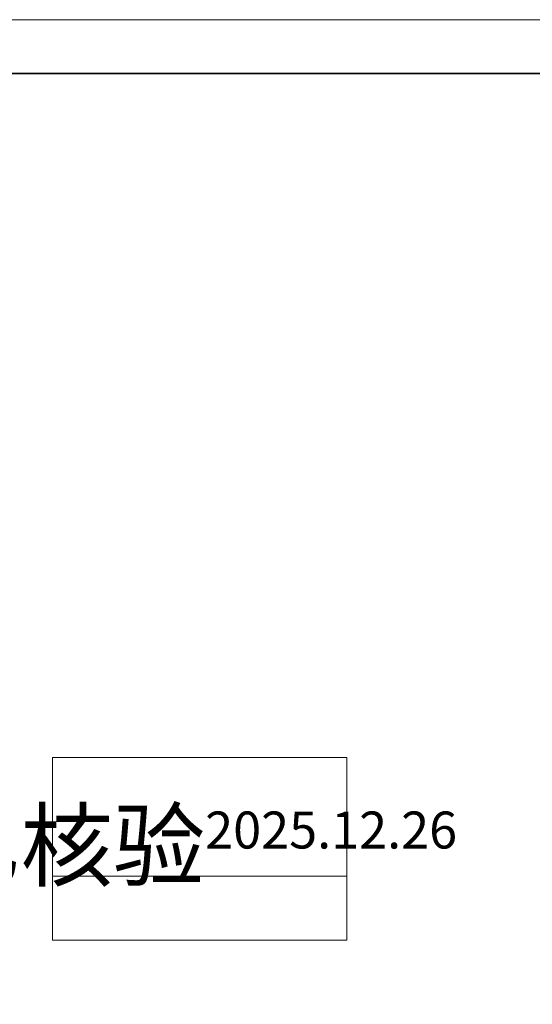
# Model space of a CAD drawing. Header units: millimetres. Extents: x 2948 to 3214, y 1377 to 1606.
# Tile 7 of 12: x 3064 to 3106, y 1481 to 1561. Entities that reach past the tile are written whole.
import ezdxf

# ---------------------------------------------------------------- set-up
doc = ezdxf.new("R2010")
doc.units = ezdxf.units.MM
doc.layers.get('Defpoints').update_dxf_attribs({"lineweight": 18})
doc.layers.add('粗实线层', color=7, linetype='Continuous', lineweight=35)
doc.layers.add('细实线层', color=3, linetype='Continuous', lineweight=18)
doc.styles.get("Standard").update_dxf_attribs({"font": 'arial.ttf'})

msp = doc.modelspace()

# ---------------------------------------------------------------- linework, layer by layer
at = {"layer": 'Defpoints', "color": 1}
msp.add_line((3066.86, 1491.815), (3090.83, 1491.815), dxfattribs=at)
msp.add_lwpolyline([(3066.86, 1501.471), (3090.83, 1501.471), (3090.83, 1486.594), (3066.86, 1486.594)], close=True, dxfattribs=at)
at = {"layer": '粗实线层'}
msp.add_lwpolyline([(2963.399, 1557.104), (3203.911, 1557.104), (3203.911, 1380.528), (2963.399, 1380.528)], close=True, dxfattribs=at)
at = {"layer": '细实线层'}
msp.add_lwpolyline([(2947.762, 1561.49), (3208.297, 1561.49), (3208.297, 1377.274), (2947.762, 1377.274)], close=True, dxfattribs=at)

# ---------------------------------------------------------------- texts
at = {"layer": 'Defpoints', "color": 1, "insert": (3078.277, 1494.309), "char_height": 5.51181, "attachment_point": 5}
msp.add_mtext_dynamic_manual_height_columns('{\\fSimSun|b0|i0|c134|p34;已核验\\H0.5461x;2025.12.26}', width=43.48818, gutter_width=1, heights=[44.644], dxfattribs=at)

doc.saveas('drawing.dxf')
